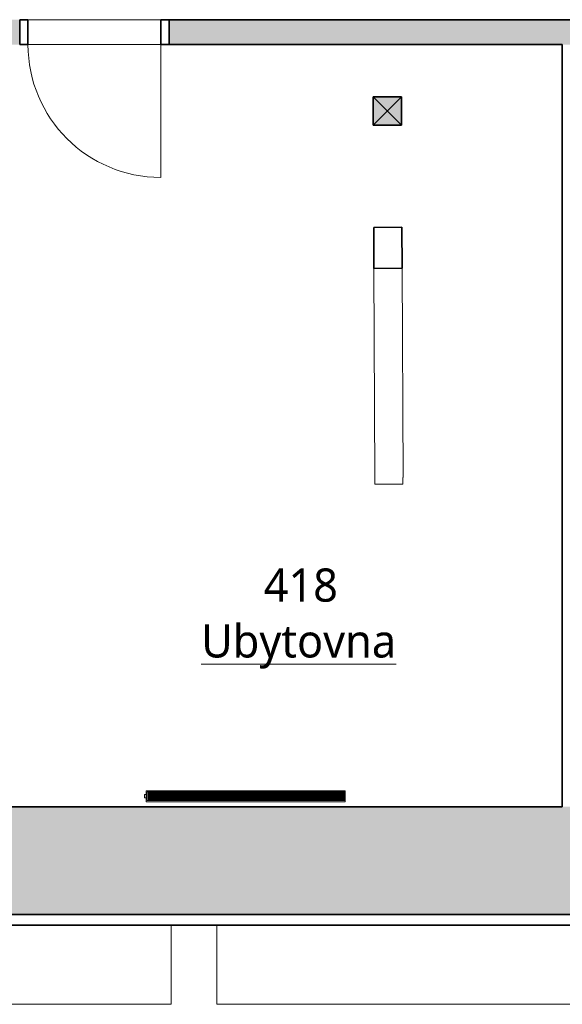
# Model space of a CAD drawing. Header units: metres. Extents: x -0.2 to 46.9, y -0.7 to 14.9.
# Tile 10 of 18: x 24.2 to 27.4, y -0.2 to 5.7. Entities that reach past the tile are written whole.
import ezdxf

# ---------------------------------------------------------------- set-up
doc = ezdxf.new("R2010")
doc.units = ezdxf.units.M
doc.linetypes.add('AV - Cerch_ 1 tecka 4mm', pattern=[0.006, 0.004, -0.001, 0, -0.001])
doc.layers.add('AV-MISTNOSTI', color=5, linetype='Continuous', lineweight=5, true_color=0x0000ff)
for name, color, linetype, lineweight in [('AV-SRAFY', 7, 'Continuous', 35), ('AV-STAVBA', 7, 'Continuous', 18), ('AV-VYBAVENI', 7, 'Continuous', 18)]:
    doc.layers.add(name, color=color, linetype=linetype, lineweight=lineweight)
doc.styles.add('Trebuchet MS_B', font='trebuc.ttf', dxfattribs={"height": 0.2})

# ---------------------------------------------------------------- blocks, each defined once
blk = doc.blocks.new('DO_1-P_Ocel_ - 800x1970_150-917843-4NP')
at = {"layer": 'AV-STAVBA', "color": 254, "true_color": 0xcccccc}
for p, q in [((-0.4, 0.875), (-0.4, 0.075)), ((-0.4, 0.075), (0.4, 0.075)), ((-0.4, -0.075), (0.4, -0.075))]:
    blk.add_line(p, q, dxfattribs=at)
at = {"layer": 'AV-STAVBA', "color": 254, "linetype": 'AV - Cerch_ 1 tecka 4mm', "true_color": 0xcccccc}
for p, q in [((-0.45, 0.075), (0.45, 0.075)), ((-0.4, 0.075), (0.4, 0.075)), ((-0.45, -0.075), (0.45, -0.075)), ((-0.4, -0.075), (0.4, -0.075))]:
    blk.add_line(p, q, dxfattribs=at)
at = {"layer": 'AV-STAVBA', "color": 254, "lineweight": 35, "true_color": 0xcccccc}
for p, q in [((-0.4, 0.075), (-0.45, 0.075)), ((-0.45, 0.075), (-0.45, -0.075)), ((-0.4, -0.075), (-0.4, 0.075)), ((0.45, 0.075), (0.4, 0.075)), ((0.4, 0.075), (0.4, -0.075)), ((0.45, -0.075), (0.45, 0.075)), ((-0.45, -0.075), (-0.4, -0.075)), ((0.4, -0.075), (0.45, -0.075))]:
    blk.add_line(p, q, dxfattribs=at)
at = {"layer": 'AV-STAVBA', "color": 254, "true_color": 0xcccccc}
blk.add_arc((-0.4, 0.075), 0.8, 0, 90, dxfattribs=at)
blk = doc.blocks.new('SCO_Koncepční obdelníkový sloup - 170_170-1011282-4NP')
at = {"layer": 'AV-STAVBA', "true_color": 0xcccccc}
blk.add_hatch(color=254, dxfattribs=at).paths.add_polyline_path([(0.085, -0.085), (0.085, 0.085), (-0.085, 0.085), (-0.085, -0.085)])
at = {"layer": 'AV-STAVBA', "color": 254, "true_color": 0xcccccc}
for p, q in [((0.085, 0.085), (-0.085, -0.085)), ((-0.085, 0.085), (0.085, -0.085))]:
    blk.add_line(p, q, dxfattribs=at)
at = {"layer": 'AV-STAVBA', "color": 254, "lineweight": 35, "true_color": 0xcccccc}
for p, q in [((0.085, 0.085), (-0.085, 0.085)), ((-0.085, 0.085), (-0.085, -0.085)), ((0.085, -0.085), (0.085, 0.085)), ((-0.085, -0.085), (0.085, -0.085))]:
    blk.add_line(p, q, dxfattribs=at)
blk = doc.blocks.new('Střešní římsa - Střešní římsa-1636696-4NP')
at = {"layer": 'AV-STAVBA', "color": 254, "lineweight": 35, "true_color": 0xcccccc}
for p, q in [((33.9791, 0.3582), (5.4448, 0.3582)), ((5.5075, 0.2954), (33.9163, 0.2954))]:
    blk.add_line(p, q, dxfattribs=at)
blk = doc.blocks.new('D0089 - 1514 - OÚPSŘ_Benešova_rvt-1-4NP')
at = {"layer": 'AV-SRAFY', "lineweight": 18, "true_color": 0xcccccc}
h = blk.add_hatch(color=254, dxfattribs=at)
h.paths.add_polyline_path([(32.0348, 5.5982), (34.0348, 5.5982), (34.0348, 5.7482), (32.0348, 5.7482)])
h.paths.add_polyline_path([(27.4348, 5.5982), (31.1348, 5.5982), (31.1348, 5.7482), (25.0648, 5.7482), (25.0648, 5.5982), (25.7445, 5.5982)])
h.paths.add_polyline_path([(11.7321, 5.5982), (13.7698, 5.5982), (13.7698, 5.7482), (7.0948, 5.7482), (7.0948, 5.5982), (11.5948, 5.5982)])
h.paths.add_polyline_path([(14.6698, 5.5982), (18.0198, 5.5982), (18.0198, 5.7482), (14.6698, 5.7482)])
h.paths.add_polyline_path([(24.1648, 5.5982), (24.1648, 5.7482), (18.9198, 5.7482), (18.9198, 5.5982), (23.7427, 5.5982)])
h.paths.add_polyline_path([(5.4098, 5.5982), (6.1948, 5.5982), (6.1948, 5.7482), (4.1898, 5.7482), (4.1898, 5.5982)])
h.paths.add_polyline_path([(3.2898, 5.5982), (3.2898, 5.7482), (0.0848, 5.7482), (0.0848, 5.5982)])
blk.add_hatch(color=254, dxfattribs=at).paths.add_polyline_path([(26.7454, 0.3582), (33.9791, 0.3582), (33.9791, 0.8282), (34.1387, 0.8282), (34.1387, 1.0082), (20.2348, 1.0082), (20.2348, 0.3582), (26.2449, 0.3582)])
at = {"layer": 'AV-STAVBA', "color": 254, "true_color": 0xcccccc}
for p, q in [((24.2148, 5.7482), (25.0148, 5.7482)), ((25.0148, 5.5982), (24.2148, 5.5982)), ((26.2993, 4.2505), (26.3049, 2.9904)), ((26.4693, 4.2513), (26.4749, 2.9912)), ((26.4739, 3.2501), (26.4739, 3.2109)), ((26.3051, 2.9501), (26.3051, 2.9904)), ((26.4739, 2.9912), (26.4739, 2.9501)), ((26.4739, 2.9508), (26.3051, 2.9501)), ((26.4739, 2.9501), (26.3051, 2.9501)), ((25.077, -0.1818), (25.077, 0.2954)), ((25.3526, 0.2954), (25.3526, -0.1818)), ((22.4026, -0.1818), (25.077, -0.1818)), ((25.3526, -0.1818), (28.027, -0.1818))]:
    blk.add_line(p, q, dxfattribs=at)
at = {"layer": 'AV-STAVBA', "color": 254, "lineweight": 35, "true_color": 0xcccccc}
for p, q in [((31.1348, 5.7482), (25.0648, 5.7482)), ((25.0648, 5.7482), (25.0648, 5.5982)), ((25.0648, 5.5982), (27.4348, 5.5982)), ((27.4348, 5.5982), (27.4348, 1.0082)), ((26.4682, 4.4978), (26.2982, 4.497)), ((26.2982, 4.497), (26.2993, 4.2505)), ((26.4693, 4.2513), (26.4682, 4.4978)), ((26.2993, 4.2505), (26.4693, 4.2513)), ((27.4348, 1.0082), (23.2548, 1.0082)), ((20.2348, 0.3582), (33.9791, 0.3582))]:
    blk.add_line(p, q, dxfattribs=at)
at = {"layer": 'AV-STAVBA', "color": 254, "lineweight": 18, "true_color": 0xcccccc, "rotation": 180}
blk.add_blockref('DO_1-P_Ocel_ - 800x1970_150-917843-4NP', (24.6148, 5.6732), dxfattribs=at)
at = {"layer": 'AV-STAVBA', "color": 254, "lineweight": 18, "true_color": 0xcccccc}
for name, p in [('SCO_Koncepční obdelníkový sloup - 170_170-1011282-4NP', (26.3798, 5.1982)), ('Střešní římsa - Střešní římsa-1636696-4NP', (0, 0))]:
    blk.add_blockref(name, p, dxfattribs=at)
blk = doc.blocks.new('PF_Deskový radiátor_připojení boční - 1200_600_66-835223-4NP')
at = {"layer": 'AV-VYBAVENI', "color": 5, "true_color": 0x0000ff}
for p, q in [((-0.6, 0.01), (-0.61, 0.01)), ((-0.61, 0.01), (-0.61, -0.01)), ((-0.61, 0.01), (-0.61, 0.0097)), ((-0.6, 0.01), (-0.61, 0.01)), ((-0.61, 0.01), (-0.61, 0.0097)), ((-0.61, 0.01), (-0.61, 0.0097)), ((0.6, 0.033), (-0.6, 0.033)), ((-0.6, 0.033), (-0.6, -0.033)), ((-0.593, -0.026), (-0.593, 0.026)), ((-0.593, 0.026), (0.593, 0.026)), ((-0.583, 0.026), (-0.586, 0.026)), ((-0.586, 0.026), (-0.586, -0.026)), ((-0.583, -0.026), (-0.583, 0.026)), ((-0.5745, 0.026), (-0.5775, 0.026)), ((-0.5775, 0.026), (-0.5775, -0.026)), ((-0.5745, -0.026), (-0.5745, 0.026)), ((-0.566, 0.026), (-0.569, 0.026)), ((-0.569, 0.026), (-0.569, -0.026)), ((-0.566, -0.026), (-0.566, 0.026)), ((-0.5575, 0.026), (-0.5605, 0.026)), ((-0.5605, 0.026), (-0.5605, -0.026)), ((-0.5575, -0.026), (-0.5575, 0.026)), ((-0.549, 0.026), (-0.552, 0.026)), ((-0.552, 0.026), (-0.552, -0.026)), ((-0.549, -0.026), (-0.549, 0.026)), ((-0.5405, 0.026), (-0.5435, 0.026)), ((-0.5435, 0.026), (-0.5435, -0.026)), ((-0.5405, -0.026), (-0.5405, 0.026)), ((-0.532, 0.026), (-0.535, 0.026)), ((-0.535, 0.026), (-0.535, -0.026)), ((-0.532, -0.026), (-0.532, 0.026)), ((-0.5235, 0.026), (-0.5265, 0.026)), ((-0.5265, 0.026), (-0.5265, -0.026)), ((-0.5235, -0.026), (-0.5235, 0.026)), ((-0.515, 0.026), (-0.518, 0.026)), ((-0.518, 0.026), (-0.518, -0.026)), ((-0.515, -0.026), (-0.515, 0.026)), ((-0.5065, 0.026), (-0.5095, 0.026)), ((-0.5095, 0.026), (-0.5095, -0.026)), ((-0.5065, -0.026), (-0.5065, 0.026)), ((-0.498, 0.026), (-0.501, 0.026)), ((-0.501, 0.026), (-0.501, -0.026)), ((-0.498, -0.026), (-0.498, 0.026)), ((-0.4895, 0.026), (-0.4925, 0.026)), ((-0.4925, 0.026), (-0.4925, -0.026)), ((-0.4895, -0.026), (-0.4895, 0.026)), ((-0.481, 0.026), (-0.484, 0.026)), ((-0.484, 0.026), (-0.484, -0.026)), ((-0.481, -0.026), (-0.481, 0.026)), ((-0.4725, 0.026), (-0.4755, 0.026)), ((-0.4755, 0.026), (-0.4755, -0.026)), ((-0.4725, -0.026), (-0.4725, 0.026)), ((-0.464, 0.026), (-0.467, 0.026)), ((-0.467, 0.026), (-0.467, -0.026)), ((-0.464, -0.026), (-0.464, 0.026)), ((-0.4555, 0.026), (-0.4585, 0.026)), ((-0.4585, 0.026), (-0.4585, -0.026)), ((-0.4555, -0.026), (-0.4555, 0.026)), ((-0.447, 0.026), (-0.45, 0.026)), ((-0.45, 0.026), (-0.45, -0.026)), ((-0.447, -0.026), (-0.447, 0.026)), ((-0.4385, 0.026), (-0.4415, 0.026)), ((-0.4415, 0.026), (-0.4415, -0.026)), ((-0.4385, -0.026), (-0.4385, 0.026)), ((-0.43, 0.026), (-0.433, 0.026)), ((-0.433, 0.026), (-0.433, -0.026)), ((-0.43, -0.026), (-0.43, 0.026)), ((-0.4215, 0.026), (-0.4245, 0.026)), ((-0.4245, 0.026), (-0.4245, -0.026)), ((-0.4215, -0.026), (-0.4215, 0.026)), ((-0.413, 0.026), (-0.416, 0.026)), ((-0.416, 0.026), (-0.416, -0.026)), ((-0.413, -0.026), (-0.413, 0.026)), ((-0.4045, 0.026), (-0.4075, 0.026)), ((-0.4075, 0.026), (-0.4075, -0.026)), ((-0.4045, -0.026), (-0.4045, 0.026)), ((-0.396, 0.026), (-0.399, 0.026)), ((-0.399, 0.026), (-0.399, -0.026)), ((-0.396, -0.026), (-0.396, 0.026)), ((-0.3875, 0.026), (-0.3905, 0.026)), ((-0.3905, 0.026), (-0.3905, -0.026)), ((-0.3875, -0.026), (-0.3875, 0.026)), ((-0.379, 0.026), (-0.382, 0.026)), ((-0.382, 0.026), (-0.382, -0.026)), ((-0.379, -0.026), (-0.379, 0.026)), ((-0.3705, 0.026), (-0.3735, 0.026)), ((-0.3735, 0.026), (-0.3735, -0.026)), ((-0.3705, -0.026), (-0.3705, 0.026)), ((-0.362, 0.026), (-0.365, 0.026)), ((-0.365, 0.026), (-0.365, -0.026)), ((-0.362, -0.026), (-0.362, 0.026)), ((-0.3535, 0.026), (-0.3565, 0.026)), ((-0.3565, 0.026), (-0.3565, -0.026)), ((-0.3535, -0.026), (-0.3535, 0.026)), ((-0.345, 0.026), (-0.348, 0.026)), ((-0.348, 0.026), (-0.348, -0.026)), ((-0.345, -0.026), (-0.345, 0.026)), ((-0.3365, 0.026), (-0.3395, 0.026)), ((-0.3395, 0.026), (-0.3395, -0.026)), ((-0.3365, -0.026), (-0.3365, 0.026)), ((-0.328, 0.026), (-0.331, 0.026)), ((-0.331, 0.026), (-0.331, -0.026)), ((-0.328, -0.026), (-0.328, 0.026)), ((-0.3195, 0.026), (-0.3225, 0.026)), ((-0.3225, 0.026), (-0.3225, -0.026)), ((-0.3195, -0.026), (-0.3195, 0.026)), ((-0.311, 0.026), (-0.314, 0.026)), ((-0.314, 0.026), (-0.314, -0.026)), ((-0.311, -0.026), (-0.311, 0.026)), ((-0.3025, 0.026), (-0.3055, 0.026)), ((-0.3055, 0.026), (-0.3055, -0.026)), ((-0.3025, -0.026), (-0.3025, 0.026)), ((-0.294, 0.026), (-0.297, 0.026)), ((-0.297, 0.026), (-0.297, -0.026)), ((-0.294, -0.026), (-0.294, 0.026)), ((-0.2855, 0.026), (-0.2885, 0.026)), ((-0.2885, 0.026), (-0.2885, -0.026)), ((-0.2855, -0.026), (-0.2855, 0.026)), ((-0.277, 0.026), (-0.28, 0.026)), ((-0.28, 0.026), (-0.28, -0.026)), ((-0.277, -0.026), (-0.277, 0.026)), ((-0.2685, 0.026), (-0.2715, 0.026)), ((-0.2715, 0.026), (-0.2715, -0.026)), ((-0.2685, -0.026), (-0.2685, 0.026)), ((-0.26, 0.026), (-0.263, 0.026)), ((-0.263, 0.026), (-0.263, -0.026)), ((-0.26, -0.026), (-0.26, 0.026)), ((-0.2515, 0.026), (-0.2545, 0.026)), ((-0.2545, 0.026), (-0.2545, -0.026)), ((-0.2515, -0.026), (-0.2515, 0.026)), ((-0.243, 0.026), (-0.246, 0.026)), ((-0.246, 0.026), (-0.246, -0.026)), ((-0.243, -0.026), (-0.243, 0.026)), ((-0.2345, 0.026), (-0.2375, 0.026)), ((-0.2375, 0.026), (-0.2375, -0.026)), ((-0.2345, -0.026), (-0.2345, 0.026)), ((-0.226, 0.026), (-0.229, 0.026)), ((-0.229, 0.026), (-0.229, -0.026)), ((-0.226, -0.026), (-0.226, 0.026)), ((-0.2175, 0.026), (-0.2205, 0.026)), ((-0.2205, 0.026), (-0.2205, -0.026)), ((-0.2175, -0.026), (-0.2175, 0.026)), ((-0.209, 0.026), (-0.212, 0.026)), ((-0.212, 0.026), (-0.212, -0.026)), ((-0.209, -0.026), (-0.209, 0.026)), ((-0.2005, 0.026), (-0.2035, 0.026)), ((-0.2035, 0.026), (-0.2035, -0.026)), ((-0.2005, -0.026), (-0.2005, 0.026)), ((-0.192, 0.026), (-0.195, 0.026)), ((-0.195, 0.026), (-0.195, -0.026)), ((-0.192, -0.026), (-0.192, 0.026)), ((-0.1835, 0.026), (-0.1865, 0.026)), ((-0.1865, 0.026), (-0.1865, -0.026)), ((-0.1835, -0.026), (-0.1835, 0.026)), ((-0.175, 0.026), (-0.178, 0.026)), ((-0.178, 0.026), (-0.178, -0.026)), ((-0.175, -0.026), (-0.175, 0.026)), ((-0.1665, 0.026), (-0.1695, 0.026)), ((-0.1695, 0.026), (-0.1695, -0.026)), ((-0.1665, -0.026), (-0.1665, 0.026)), ((-0.158, 0.026), (-0.161, 0.026)), ((-0.161, 0.026), (-0.161, -0.026)), ((-0.158, -0.026), (-0.158, 0.026)), ((-0.1495, 0.026), (-0.1525, 0.026)), ((-0.1525, 0.026), (-0.1525, -0.026)), ((-0.1495, -0.026), (-0.1495, 0.026)), ((-0.141, 0.026), (-0.144, 0.026)), ((-0.144, 0.026), (-0.144, -0.026)), ((-0.141, -0.026), (-0.141, 0.026)), ((-0.1325, 0.026), (-0.1355, 0.026)), ((-0.1355, 0.026), (-0.1355, -0.026)), ((-0.1325, -0.026), (-0.1325, 0.026)), ((-0.124, 0.026), (-0.127, 0.026)), ((-0.127, 0.026), (-0.127, -0.026)), ((-0.124, -0.026), (-0.124, 0.026)), ((-0.1155, 0.026), (-0.1185, 0.026)), ((-0.1185, 0.026), (-0.1185, -0.026)), ((-0.1155, -0.026), (-0.1155, 0.026)), ((-0.107, 0.026), (-0.11, 0.026)), ((-0.11, 0.026), (-0.11, -0.026)), ((-0.107, -0.026), (-0.107, 0.026)), ((-0.0985, 0.026), (-0.1015, 0.026)), ((-0.1015, 0.026), (-0.1015, -0.026)), ((-0.0985, -0.026), (-0.0985, 0.026)), ((-0.09, 0.026), (-0.093, 0.026)), ((-0.093, 0.026), (-0.093, -0.026)), ((-0.09, -0.026), (-0.09, 0.026)), ((-0.0815, 0.026), (-0.0845, 0.026)), ((-0.0845, 0.026), (-0.0845, -0.026)), ((-0.0815, -0.026), (-0.0815, 0.026)), ((-0.073, 0.026), (-0.076, 0.026)), ((-0.076, 0.026), (-0.076, -0.026)), ((-0.073, -0.026), (-0.073, 0.026)), ((-0.0645, 0.026), (-0.0675, 0.026)), ((-0.0675, 0.026), (-0.0675, -0.026)), ((-0.0645, -0.026), (-0.0645, 0.026)), ((-0.056, 0.026), (-0.059, 0.026)), ((-0.059, 0.026), (-0.059, -0.026)), ((-0.056, -0.026), (-0.056, 0.026)), ((-0.0475, 0.026), (-0.0505, 0.026)), ((-0.0505, 0.026), (-0.0505, -0.026)), ((-0.0475, -0.026), (-0.0475, 0.026)), ((-0.039, 0.026), (-0.042, 0.026)), ((-0.042, 0.026), (-0.042, -0.026)), ((-0.039, -0.026), (-0.039, 0.026)), ((-0.0305, 0.026), (-0.0335, 0.026)), ((-0.0335, 0.026), (-0.0335, -0.026)), ((-0.0305, -0.026), (-0.0305, 0.026)), ((-0.022, 0.026), (-0.025, 0.026)), ((-0.025, 0.026), (-0.025, -0.026)), ((-0.022, -0.026), (-0.022, 0.026)), ((-0.0135, 0.026), (-0.0165, 0.026)), ((-0.0165, 0.026), (-0.0165, -0.026)), ((-0.0135, -0.026), (-0.0135, 0.026)), ((-0.005, 0.026), (-0.008, 0.026)), ((-0.008, 0.026), (-0.008, -0.026)), ((-0.005, -0.026), (-0.005, 0.026)), ((0.0035, 0.026), (0.0005, 0.026)), ((0.0005, 0.026), (0.0005, -0.026)), ((0.0035, -0.026), (0.0035, 0.026)), ((0.012, 0.026), (0.009, 0.026)), ((0.009, 0.026), (0.009, -0.026)), ((0.012, -0.026), (0.012, 0.026)), ((0.0205, 0.026), (0.0175, 0.026)), ((0.0175, 0.026), (0.0175, -0.026)), ((0.0205, -0.026), (0.0205, 0.026)), ((0.029, 0.026), (0.026, 0.026)), ((0.026, 0.026), (0.026, -0.026)), ((0.029, -0.026), (0.029, 0.026)), ((0.0375, 0.026), (0.0345, 0.026)), ((0.0345, 0.026), (0.0345, -0.026)), ((0.0375, -0.026), (0.0375, 0.026)), ((0.046, 0.026), (0.043, 0.026)), ((0.043, 0.026), (0.043, -0.026)), ((0.046, -0.026), (0.046, 0.026)), ((0.0545, 0.026), (0.0515, 0.026)), ((0.0515, 0.026), (0.0515, -0.026)), ((0.0545, -0.026), (0.0545, 0.026)), ((0.063, 0.026), (0.06, 0.026)), ((0.06, 0.026), (0.06, -0.026)), ((0.063, -0.026), (0.063, 0.026)), ((0.0715, 0.026), (0.0685, 0.026)), ((0.0685, 0.026), (0.0685, -0.026)), ((0.0715, -0.026), (0.0715, 0.026)), ((0.08, 0.026), (0.077, 0.026)), ((0.077, 0.026), (0.077, -0.026)), ((0.08, -0.026), (0.08, 0.026)), ((0.0885, 0.026), (0.0855, 0.026)), ((0.0855, 0.026), (0.0855, -0.026)), ((0.0885, -0.026), (0.0885, 0.026)), ((0.097, 0.026), (0.094, 0.026)), ((0.094, 0.026), (0.094, -0.026)), ((0.097, -0.026), (0.097, 0.026)), ((0.1055, 0.026), (0.1025, 0.026)), ((0.1025, 0.026), (0.1025, -0.026)), ((0.1055, -0.026), (0.1055, 0.026)), ((0.114, 0.026), (0.111, 0.026)), ((0.111, 0.026), (0.111, -0.026)), ((0.114, -0.026), (0.114, 0.026)), ((0.1225, 0.026), (0.1195, 0.026)), ((0.1195, 0.026), (0.1195, -0.026)), ((0.1225, -0.026), (0.1225, 0.026)), ((0.131, 0.026), (0.128, 0.026)), ((0.128, 0.026), (0.128, -0.026)), ((0.131, -0.026), (0.131, 0.026)), ((0.1395, 0.026), (0.1365, 0.026)), ((0.1365, 0.026), (0.1365, -0.026)), ((0.1395, -0.026), (0.1395, 0.026)), ((0.148, 0.026), (0.145, 0.026)), ((0.145, 0.026), (0.145, -0.026)), ((0.148, -0.026), (0.148, 0.026)), ((0.1565, 0.026), (0.1535, 0.026)), ((0.1535, 0.026), (0.1535, -0.026)), ((0.1565, -0.026), (0.1565, 0.026)), ((0.165, 0.026), (0.162, 0.026)), ((0.162, 0.026), (0.162, -0.026)), ((0.165, -0.026), (0.165, 0.026)), ((0.1735, 0.026), (0.1705, 0.026)), ((0.1705, 0.026), (0.1705, -0.026)), ((0.1735, -0.026), (0.1735, 0.026)), ((0.182, 0.026), (0.179, 0.026)), ((0.179, 0.026), (0.179, -0.026)), ((0.182, -0.026), (0.182, 0.026)), ((0.1905, 0.026), (0.1875, 0.026)), ((0.1875, 0.026), (0.1875, -0.026)), ((0.1905, -0.026), (0.1905, 0.026)), ((0.199, 0.026), (0.196, 0.026)), ((0.196, 0.026), (0.196, -0.026)), ((0.199, -0.026), (0.199, 0.026)), ((0.2075, 0.026), (0.2045, 0.026)), ((0.2045, 0.026), (0.2045, -0.026)), ((0.2075, -0.026), (0.2075, 0.026)), ((0.216, 0.026), (0.213, 0.026)), ((0.213, 0.026), (0.213, -0.026)), ((0.216, -0.026), (0.216, 0.026)), ((0.2245, 0.026), (0.2215, 0.026)), ((0.2215, 0.026), (0.2215, -0.026)), ((0.2245, -0.026), (0.2245, 0.026)), ((0.233, 0.026), (0.23, 0.026)), ((0.23, 0.026), (0.23, -0.026)), ((0.233, -0.026), (0.233, 0.026)), ((0.2415, 0.026), (0.2385, 0.026)), ((0.2385, 0.026), (0.2385, -0.026)), ((0.2415, -0.026), (0.2415, 0.026)), ((0.25, 0.026), (0.247, 0.026)), ((0.247, 0.026), (0.247, -0.026)), ((0.25, -0.026), (0.25, 0.026)), ((0.2585, 0.026), (0.2555, 0.026)), ((0.2555, 0.026), (0.2555, -0.026)), ((0.2585, -0.026), (0.2585, 0.026)), ((0.267, 0.026), (0.264, 0.026)), ((0.264, 0.026), (0.264, -0.026)), ((0.267, -0.026), (0.267, 0.026)), ((0.2755, 0.026), (0.2725, 0.026)), ((0.2725, 0.026), (0.2725, -0.026)), ((0.2755, -0.026), (0.2755, 0.026)), ((0.284, 0.026), (0.281, 0.026)), ((0.281, 0.026), (0.281, -0.026)), ((0.284, -0.026), (0.284, 0.026)), ((0.2925, 0.026), (0.2895, 0.026)), ((0.2895, 0.026), (0.2895, -0.026)), ((0.2925, -0.026), (0.2925, 0.026)), ((0.301, 0.026), (0.298, 0.026)), ((0.298, 0.026), (0.298, -0.026)), ((0.301, -0.026), (0.301, 0.026)), ((0.3095, 0.026), (0.3065, 0.026)), ((0.3065, 0.026), (0.3065, -0.026)), ((0.3095, -0.026), (0.3095, 0.026)), ((0.318, 0.026), (0.315, 0.026)), ((0.315, 0.026), (0.315, -0.026)), ((0.318, -0.026), (0.318, 0.026)), ((0.3265, 0.026), (0.3235, 0.026)), ((0.3235, 0.026), (0.3235, -0.026)), ((0.3265, -0.026), (0.3265, 0.026)), ((0.335, 0.026), (0.332, 0.026)), ((0.332, 0.026), (0.332, -0.026)), ((0.335, -0.026), (0.335, 0.026)), ((0.3435, 0.026), (0.3405, 0.026)), ((0.3405, 0.026), (0.3405, -0.026)), ((0.3435, -0.026), (0.3435, 0.026)), ((0.352, 0.026), (0.349, 0.026)), ((0.349, 0.026), (0.349, -0.026)), ((0.352, -0.026), (0.352, 0.026)), ((0.3605, 0.026), (0.3575, 0.026)), ((0.3575, 0.026), (0.3575, -0.026)), ((0.3605, -0.026), (0.3605, 0.026)), ((0.369, 0.026), (0.366, 0.026)), ((0.366, 0.026), (0.366, -0.026)), ((0.369, -0.026), (0.369, 0.026)), ((0.3775, 0.026), (0.3745, 0.026)), ((0.3745, 0.026), (0.3745, -0.026)), ((0.3775, -0.026), (0.3775, 0.026)), ((0.386, 0.026), (0.383, 0.026)), ((0.383, 0.026), (0.383, -0.026)), ((0.386, -0.026), (0.386, 0.026)), ((0.3945, 0.026), (0.3915, 0.026)), ((0.3915, 0.026), (0.3915, -0.026)), ((0.3945, -0.026), (0.3945, 0.026)), ((0.403, 0.026), (0.4, 0.026)), ((0.4, 0.026), (0.4, -0.026)), ((0.403, -0.026), (0.403, 0.026)), ((0.4115, 0.026), (0.4085, 0.026)), ((0.4085, 0.026), (0.4085, -0.026)), ((0.4115, -0.026), (0.4115, 0.026)), ((0.42, 0.026), (0.417, 0.026)), ((0.417, 0.026), (0.417, -0.026)), ((0.42, -0.026), (0.42, 0.026)), ((0.4285, 0.026), (0.4255, 0.026)), ((0.4255, 0.026), (0.4255, -0.026)), ((0.4285, -0.026), (0.4285, 0.026)), ((0.437, 0.026), (0.434, 0.026)), ((0.434, 0.026), (0.434, -0.026)), ((0.437, -0.026), (0.437, 0.026)), ((0.4455, 0.026), (0.4425, 0.026)), ((0.4425, 0.026), (0.4425, -0.026)), ((0.4455, -0.026), (0.4455, 0.026)), ((0.454, 0.026), (0.451, 0.026)), ((0.451, 0.026), (0.451, -0.026)), ((0.454, -0.026), (0.454, 0.026)), ((0.4625, 0.026), (0.4595, 0.026)), ((0.4595, 0.026), (0.4595, -0.026)), ((0.4625, -0.026), (0.4625, 0.026)), ((0.471, 0.026), (0.468, 0.026)), ((0.468, 0.026), (0.468, -0.026)), ((0.471, -0.026), (0.471, 0.026)), ((0.4795, 0.026), (0.4765, 0.026)), ((0.4765, 0.026), (0.4765, -0.026)), ((0.4795, -0.026), (0.4795, 0.026)), ((0.488, 0.026), (0.485, 0.026)), ((0.485, 0.026), (0.485, -0.026)), ((0.488, -0.026), (0.488, 0.026)), ((0.4965, 0.026), (0.4935, 0.026)), ((0.4935, 0.026), (0.4935, -0.026)), ((0.4965, -0.026), (0.4965, 0.026)), ((0.505, 0.026), (0.502, 0.026)), ((0.502, 0.026), (0.502, -0.026)), ((0.505, -0.026), (0.505, 0.026)), ((0.5135, 0.026), (0.5105, 0.026)), ((0.5105, 0.026), (0.5105, -0.026)), ((0.5135, -0.026), (0.5135, 0.026)), ((0.522, 0.026), (0.519, 0.026)), ((0.519, 0.026), (0.519, -0.026)), ((0.522, -0.026), (0.522, 0.026)), ((0.5305, 0.026), (0.5275, 0.026)), ((0.5275, 0.026), (0.5275, -0.026)), ((0.5305, -0.026), (0.5305, 0.026)), ((0.539, 0.026), (0.536, 0.026)), ((0.536, 0.026), (0.536, -0.026)), ((0.539, -0.026), (0.539, 0.026)), ((0.5475, 0.026), (0.5445, 0.026)), ((0.5445, 0.026), (0.5445, -0.026)), ((0.5475, -0.026), (0.5475, 0.026)), ((0.556, 0.026), (0.553, 0.026)), ((0.553, 0.026), (0.553, -0.026)), ((0.556, -0.026), (0.556, 0.026)), ((0.5645, 0.026), (0.5615, 0.026)), ((0.5615, 0.026), (0.5615, -0.026)), ((0.5645, -0.026), (0.5645, 0.026)), ((0.573, 0.026), (0.57, 0.026)), ((0.57, 0.026), (0.57, -0.026)), ((0.573, -0.026), (0.573, 0.026)), ((0.5815, 0.026), (0.5785, 0.026)), ((0.5785, 0.026), (0.5785, -0.026)), ((0.5815, -0.026), (0.5815, 0.026)), ((0.59, 0.026), (0.587, 0.026)), ((0.587, 0.026), (0.587, -0.026)), ((0.59, -0.026), (0.59, 0.026)), ((0.593, 0.026), (0.593, -0.026)), ((0.5985, 0.026), (0.5955, 0.026)), ((0.5955, 0.026), (0.5955, -0.026)), ((0.5985, -0.026), (0.5985, 0.026)), ((0.6, -0.033), (0.6, 0.033)), ((-0.61, -0.0097), (-0.61, -0.01)), ((-0.61, -0.0097), (-0.61, -0.01)), ((-0.61, -0.0097), (-0.61, -0.01)), ((-0.61, -0.01), (-0.6, -0.01)), ((-0.61, -0.01), (-0.6, -0.01)), ((-0.6, -0.033), (0.6, -0.033)), ((0.593, -0.026), (-0.593, -0.026)), ((-0.586, -0.026), (-0.583, -0.026)), ((-0.5775, -0.026), (-0.5745, -0.026)), ((-0.569, -0.026), (-0.566, -0.026)), ((-0.5605, -0.026), (-0.5575, -0.026)), ((-0.552, -0.026), (-0.549, -0.026)), ((-0.5435, -0.026), (-0.5405, -0.026)), ((-0.535, -0.026), (-0.532, -0.026)), ((-0.5265, -0.026), (-0.5235, -0.026)), ((-0.518, -0.026), (-0.515, -0.026)), ((-0.5095, -0.026), (-0.5065, -0.026)), ((-0.501, -0.026), (-0.498, -0.026)), ((-0.4925, -0.026), (-0.4895, -0.026)), ((-0.484, -0.026), (-0.481, -0.026)), ((-0.4755, -0.026), (-0.4725, -0.026)), ((-0.467, -0.026), (-0.464, -0.026)), ((-0.4585, -0.026), (-0.4555, -0.026)), ((-0.45, -0.026), (-0.447, -0.026)), ((-0.4415, -0.026), (-0.4385, -0.026)), ((-0.433, -0.026), (-0.43, -0.026)), ((-0.4245, -0.026), (-0.4215, -0.026)), ((-0.416, -0.026), (-0.413, -0.026)), ((-0.4075, -0.026), (-0.4045, -0.026)), ((-0.399, -0.026), (-0.396, -0.026)), ((-0.3905, -0.026), (-0.3875, -0.026)), ((-0.382, -0.026), (-0.379, -0.026)), ((-0.3735, -0.026), (-0.3705, -0.026)), ((-0.365, -0.026), (-0.362, -0.026)), ((-0.3565, -0.026), (-0.3535, -0.026)), ((-0.348, -0.026), (-0.345, -0.026)), ((-0.3395, -0.026), (-0.3365, -0.026)), ((-0.331, -0.026), (-0.328, -0.026)), ((-0.3225, -0.026), (-0.3195, -0.026)), ((-0.314, -0.026), (-0.311, -0.026)), ((-0.3055, -0.026), (-0.3025, -0.026)), ((-0.297, -0.026), (-0.294, -0.026)), ((-0.2885, -0.026), (-0.2855, -0.026)), ((-0.28, -0.026), (-0.277, -0.026)), ((-0.2715, -0.026), (-0.2685, -0.026)), ((-0.263, -0.026), (-0.26, -0.026)), ((-0.2545, -0.026), (-0.2515, -0.026)), ((-0.246, -0.026), (-0.243, -0.026)), ((-0.2375, -0.026), (-0.2345, -0.026)), ((-0.229, -0.026), (-0.226, -0.026)), ((-0.2205, -0.026), (-0.2175, -0.026)), ((-0.212, -0.026), (-0.209, -0.026)), ((-0.2035, -0.026), (-0.2005, -0.026)), ((-0.195, -0.026), (-0.192, -0.026)), ((-0.1865, -0.026), (-0.1835, -0.026)), ((-0.178, -0.026), (-0.175, -0.026)), ((-0.1695, -0.026), (-0.1665, -0.026)), ((-0.161, -0.026), (-0.158, -0.026)), ((-0.1525, -0.026), (-0.1495, -0.026)), ((-0.144, -0.026), (-0.141, -0.026)), ((-0.1355, -0.026), (-0.1325, -0.026)), ((-0.127, -0.026), (-0.124, -0.026)), ((-0.1185, -0.026), (-0.1155, -0.026)), ((-0.11, -0.026), (-0.107, -0.026)), ((-0.1015, -0.026), (-0.0985, -0.026)), ((-0.093, -0.026), (-0.09, -0.026)), ((-0.0845, -0.026), (-0.0815, -0.026)), ((-0.076, -0.026), (-0.073, -0.026)), ((-0.0675, -0.026), (-0.0645, -0.026)), ((-0.059, -0.026), (-0.056, -0.026)), ((-0.0505, -0.026), (-0.0475, -0.026)), ((-0.042, -0.026), (-0.039, -0.026)), ((-0.0335, -0.026), (-0.0305, -0.026)), ((-0.025, -0.026), (-0.022, -0.026)), ((-0.0165, -0.026), (-0.0135, -0.026)), ((-0.008, -0.026), (-0.005, -0.026)), ((0.0005, -0.026), (0.0035, -0.026)), ((0.009, -0.026), (0.012, -0.026)), ((0.0175, -0.026), (0.0205, -0.026)), ((0.026, -0.026), (0.029, -0.026)), ((0.0345, -0.026), (0.0375, -0.026)), ((0.043, -0.026), (0.046, -0.026)), ((0.0515, -0.026), (0.0545, -0.026)), ((0.06, -0.026), (0.063, -0.026)), ((0.0685, -0.026), (0.0715, -0.026)), ((0.077, -0.026), (0.08, -0.026)), ((0.0855, -0.026), (0.0885, -0.026)), ((0.094, -0.026), (0.097, -0.026)), ((0.1025, -0.026), (0.1055, -0.026)), ((0.111, -0.026), (0.114, -0.026)), ((0.1195, -0.026), (0.1225, -0.026)), ((0.128, -0.026), (0.131, -0.026)), ((0.1365, -0.026), (0.1395, -0.026)), ((0.145, -0.026), (0.148, -0.026)), ((0.1535, -0.026), (0.1565, -0.026)), ((0.162, -0.026), (0.165, -0.026)), ((0.1705, -0.026), (0.1735, -0.026)), ((0.179, -0.026), (0.182, -0.026)), ((0.1875, -0.026), (0.1905, -0.026)), ((0.196, -0.026), (0.199, -0.026)), ((0.2045, -0.026), (0.2075, -0.026)), ((0.213, -0.026), (0.216, -0.026)), ((0.2215, -0.026), (0.2245, -0.026)), ((0.23, -0.026), (0.233, -0.026)), ((0.2385, -0.026), (0.2415, -0.026)), ((0.247, -0.026), (0.25, -0.026)), ((0.2555, -0.026), (0.2585, -0.026)), ((0.264, -0.026), (0.267, -0.026)), ((0.2725, -0.026), (0.2755, -0.026)), ((0.281, -0.026), (0.284, -0.026)), ((0.2895, -0.026), (0.2925, -0.026)), ((0.298, -0.026), (0.301, -0.026)), ((0.3065, -0.026), (0.3095, -0.026)), ((0.315, -0.026), (0.318, -0.026)), ((0.3235, -0.026), (0.3265, -0.026)), ((0.332, -0.026), (0.335, -0.026)), ((0.3405, -0.026), (0.3435, -0.026)), ((0.349, -0.026), (0.352, -0.026)), ((0.3575, -0.026), (0.3605, -0.026)), ((0.366, -0.026), (0.369, -0.026)), ((0.3745, -0.026), (0.3775, -0.026)), ((0.383, -0.026), (0.386, -0.026)), ((0.3915, -0.026), (0.3945, -0.026)), ((0.4, -0.026), (0.403, -0.026)), ((0.4085, -0.026), (0.4115, -0.026)), ((0.417, -0.026), (0.42, -0.026)), ((0.4255, -0.026), (0.4285, -0.026)), ((0.434, -0.026), (0.437, -0.026)), ((0.4425, -0.026), (0.4455, -0.026)), ((0.451, -0.026), (0.454, -0.026)), ((0.4595, -0.026), (0.4625, -0.026)), ((0.468, -0.026), (0.471, -0.026)), ((0.4765, -0.026), (0.4795, -0.026)), ((0.485, -0.026), (0.488, -0.026)), ((0.4935, -0.026), (0.4965, -0.026)), ((0.502, -0.026), (0.505, -0.026)), ((0.5105, -0.026), (0.5135, -0.026)), ((0.519, -0.026), (0.522, -0.026)), ((0.5275, -0.026), (0.5305, -0.026)), ((0.536, -0.026), (0.539, -0.026)), ((0.5445, -0.026), (0.5475, -0.026)), ((0.553, -0.026), (0.556, -0.026)), ((0.5615, -0.026), (0.5645, -0.026)), ((0.57, -0.026), (0.573, -0.026)), ((0.5785, -0.026), (0.5815, -0.026)), ((0.587, -0.026), (0.59, -0.026)), ((0.5955, -0.026), (0.5985, -0.026))]:
    blk.add_line(p, q, dxfattribs=at)

msp = doc.modelspace()

# ---------------------------------------------------------------- block references
at = {"lineweight": 5}
msp.add_blockref('D0089 - 1514 - OÚPSŘ_Benešova_rvt-1-4NP', (0, 0), dxfattribs=at)
at = {"layer": 'AV-VYBAVENI', "color": 5, "true_color": 0x0000ff}
msp.add_blockref('PF_Deskový radiátor_připojení boční - 1200_600_66-835223-4NP', (25.5267, 1.071), dxfattribs=at)

# ---------------------------------------------------------------- texts
at = {"layer": 'AV-MISTNOSTI', "char_height": 0.2, "attachment_point": 1, "style": 'Trebuchet MS_B'}
for s, insert, width in [('418', (25.6355, 2.4431), 0.601266), ('\\LUbytovna', (25.2585, 2.1068), 1.515189)]:
    msp.add_mtext(s, dxfattribs=dict(at, insert=insert, width=width))

doc.saveas('drawing.dxf')
